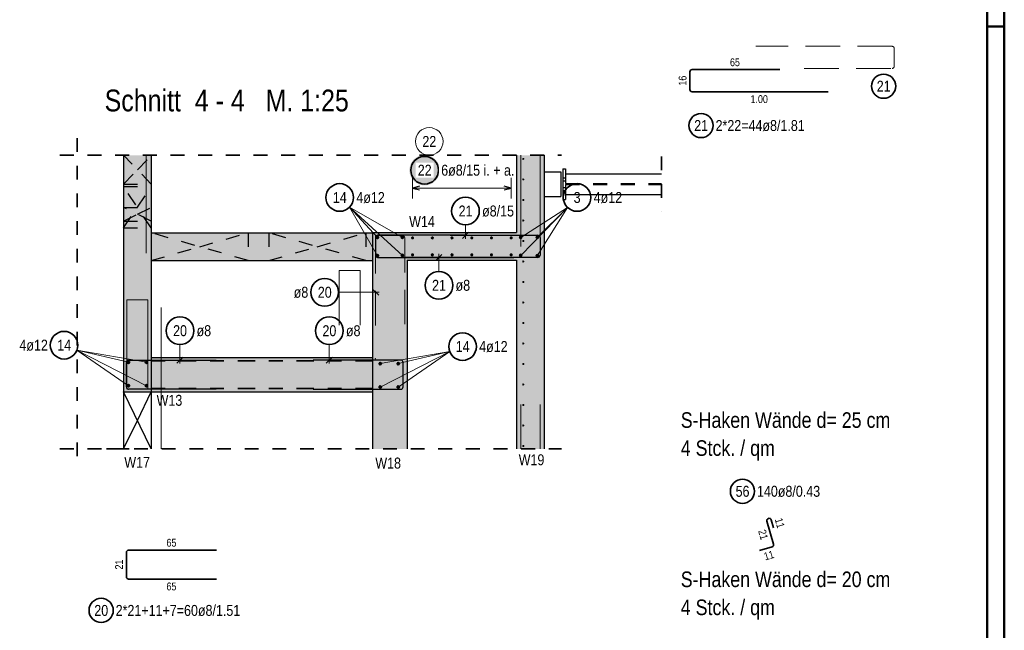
# Model space of a CAD drawing. Header units: millimetres. Extents: x -16 to 44.7, y 0 to 21.2.
# Tile 47 of 49: x 36.6 to 43.8, y 10.5 to 14.9. Entities that reach past the tile are written whole.
import ezdxf

# ---------------------------------------------------------------- set-up
doc = ezdxf.new("R2010")
doc.units = ezdxf.units.MM
doc.linetypes.add('DASHDOT', pattern=[1, 0.5, -0.25, 0, -0.25])
doc.linetypes.add('HIDDEN', pattern=[0.375, 0.25, -0.125])
doc.layers.add('Achsen', color=7, linetype='Continuous', lineweight=20)
doc.layers.add('nplo Bewehrung', color=7, linetype='Continuous', lineweight=20)
doc.styles.add('Arial Narrow', font='ARIALN.TTF')

msp = doc.modelspace()

# ---------------------------------------------------------------- hatches: boundary and pattern name
at = {"lineweight": 13, "true_color": 0xd7ffd7}
for points in [[(37.583388, 13.919633), (37.583388, 12.209015), (37.383388, 12.209015), (37.383388, 13.919633)], [(40.423743, 13.919633), (40.423743, 11.797046), (40.223743, 11.797046), (40.223743, 13.919633)], [(39.433388, 13.361408), (39.433388, 11.797046), (39.183388, 11.797046), (39.183388, 13.361408)], [(40.223743, 13.161408), (39.433388, 13.161408), (39.433388, 13.361408), (40.223743, 13.361408)], [(39.183108, 12.459015), (39.183108, 12.209015), (37.583205, 12.209015), (37.583205, 12.459015)]]:
    msp.add_hatch(color=254, dxfattribs=at).paths.add_polyline_path(points)
at = {"lineweight": 25, "true_color": 0xffffff}
msp.add_hatch(color=7, dxfattribs=at).paths.add_polyline_path([(39.669154, 13.812112), (39.669087, 13.815951), (39.668886, 13.819785), (39.668551, 13.82361), (39.668083, 13.827421), (39.667483, 13.831213), (39.66675, 13.834982), (39.665886, 13.838723), (39.664893, 13.842432), (39.66377, 13.846103), (39.66252, 13.849734), (39.661144, 13.853318), (39.659644, 13.856853), (39.658021, 13.860332), (39.656278, 13.863753), (39.654417, 13.867112), (39.652439, 13.870403), (39.650348, 13.873623), (39.648146, 13.876768), (39.645835, 13.879834), (39.643419, 13.882818), (39.6409, 13.885716), (39.638281, 13.888524), (39.635566, 13.891239), (39.632758, 13.893858), (39.62986, 13.896376), (39.626877, 13.898793), (39.62381, 13.901103), (39.620665, 13.903306), (39.617445, 13.905397), (39.614154, 13.907374), (39.610796, 13.909236), (39.607375, 13.910979), (39.603895, 13.912602), (39.60036, 13.914102), (39.596776, 13.915478), (39.593146, 13.916728), (39.589474, 13.91785), (39.585765, 13.918844), (39.582024, 13.919708), (39.578255, 13.92044), (39.574463, 13.921041), (39.570652, 13.921509), (39.566827, 13.921844), (39.562993, 13.922045), (39.559154, 13.922112), (39.555315, 13.922045), (39.551481, 13.921844), (39.547656, 13.921509), (39.543845, 13.921041), (39.540052, 13.92044), (39.536283, 13.919708), (39.532542, 13.918844), (39.528834, 13.91785), (39.525162, 13.916728), (39.521532, 13.915478), (39.517947, 13.914102), (39.514413, 13.912602), (39.510933, 13.910979), (39.507512, 13.909236), (39.504154, 13.907374), (39.500863, 13.905397), (39.497643, 13.903306), (39.494497, 13.901103), (39.491431, 13.898793), (39.488447, 13.896376), (39.485549, 13.893858), (39.482741, 13.891239), (39.480026, 13.888524), (39.477408, 13.885716), (39.474889, 13.882818), (39.472473, 13.879834), (39.470162, 13.876768), (39.46796, 13.873623), (39.465868, 13.870403), (39.463891, 13.867112), (39.46203, 13.863753), (39.460286, 13.860332), (39.458664, 13.856853), (39.457164, 13.853318), (39.455788, 13.849734), (39.454538, 13.846103), (39.453415, 13.842432), (39.452421, 13.838723), (39.451558, 13.834982), (39.450825, 13.831213), (39.450224, 13.827421), (39.449756, 13.82361), (39.449422, 13.819785), (39.449221, 13.815951), (39.449154, 13.812112), (39.449221, 13.808273), (39.449422, 13.804438), (39.449756, 13.800613), (39.450224, 13.796803), (39.450825, 13.79301), (39.451558, 13.789241), (39.452421, 13.7855), (39.453415, 13.781792), (39.454538, 13.77812), (39.455788, 13.774489), (39.457164, 13.770905), (39.458664, 13.767371), (39.460286, 13.763891), (39.46203, 13.76047), (39.463891, 13.757112), (39.465868, 13.75382), (39.46796, 13.7506), (39.470162, 13.747455), (39.472473, 13.744389), (39.474889, 13.741405), (39.477408, 13.738507), (39.480026, 13.735699), (39.482741, 13.732984), (39.485549, 13.730366), (39.488447, 13.727847), (39.491431, 13.72543), (39.494497, 13.72312), (39.497643, 13.720917), (39.500863, 13.718826), (39.504154, 13.716849), (39.507512, 13.714987), (39.510933, 13.713244), (39.514413, 13.711622), (39.517947, 13.710121), (39.521532, 13.708745), (39.525162, 13.707495), (39.528834, 13.706373), (39.532542, 13.705379), (39.536283, 13.704515), (39.540052, 13.703783), (39.543845, 13.703182), (39.547656, 13.702714), (39.551481, 13.70238), (39.555315, 13.702179), (39.559154, 13.702112), (39.562993, 13.702179), (39.566827, 13.70238), (39.570652, 13.702714), (39.574463, 13.703182), (39.578255, 13.703783), (39.582024, 13.704515), (39.585765, 13.705379), (39.589474, 13.706373), (39.593146, 13.707495), (39.596776, 13.708745), (39.60036, 13.710121), (39.603895, 13.711622), (39.607375, 13.713244), (39.610796, 13.714987), (39.614154, 13.716849), (39.617445, 13.718826), (39.620665, 13.720917), (39.62381, 13.72312), (39.626877, 13.72543), (39.62986, 13.727847), (39.632758, 13.730366), (39.635566, 13.732984), (39.638281, 13.735699), (39.6409, 13.738507), (39.643419, 13.741405), (39.645835, 13.744389), (39.648146, 13.747455), (39.650348, 13.7506), (39.652439, 13.75382), (39.654417, 13.757112), (39.656278, 13.76047), (39.658021, 13.763891), (39.659644, 13.767371), (39.661144, 13.770905), (39.66252, 13.774489), (39.66377, 13.77812), (39.664893, 13.781792), (39.665886, 13.7855), (39.66675, 13.789241), (39.667483, 13.79301), (39.668083, 13.796803), (39.668551, 13.800613), (39.668886, 13.804438)])
at = {"lineweight": 13, "true_color": 0xf08e8e}
msp.add_hatch(color=11, dxfattribs=at).paths.add_polyline_path([(39.183108, 13.359015), (39.183108, 13.159015), (37.583205, 13.159015), (37.583205, 13.359015)])

# ---------------------------------------------------------------- linework, layer by layer
at = {"color": 4, "linetype": 'Continuous', "lineweight": 50}
for p, q in [((43.75, 0), (43.75, 21.025)), ((43.625, 0.125), (43.625, 20.9)), ((43.75, 14.85), (43.625, 14.85))]:
    msp.add_line(p, q, dxfattribs=at)
at = {"color": 6, "linetype": 'HIDDEN', "lineweight": 13}
for p, q in [((42.938249, 14.707797), (41.954249, 14.707797)), ((42.954249, 14.563797), (42.954249, 14.691797)), ((42.304249, 14.547797), (42.938249, 14.547797)), ((39.205247, 12.689155), (39.205247, 13.323155)), ((39.221247, 13.339155), (39.399247, 13.339155)), ((39.415247, 13.323155), (39.415247, 12.689155))]:
    msp.add_line(p, q, dxfattribs=at)
at = {"color": 2, "linetype": 'Continuous', "lineweight": 35}
for p, q in [((41.477203, 14.523014), (41.477203, 14.395014)), ((42.127203, 14.539014), (41.493203, 14.539014)), ((41.493203, 14.379014), (42.477203, 14.379014)), ((42.03401, 11.275569), (42.081741, 11.109284)), ((42.081349, 11.227011), (42.06476, 11.284425)), ((37.403593, 10.872056), (37.403593, 11.050056)), ((37.419593, 11.066056), (38.053593, 11.066056)), ((42.070776, 11.08949), (41.980425, 11.063556)), ((38.053593, 10.856056), (37.419593, 10.856056))]:
    msp.add_line(p, q, dxfattribs=at)
at = {"color": 2, "linetype": 'HIDDEN', "lineweight": 35, "ltscale": 0.25}
for p, q in [((37.047898, 14.044633), (37.047898, 11.672046)), ((36.922898, 13.919633), (40.548743, 13.919633)), ((41.27194, 13.911384), (41.27194, 13.511384)), ((36.922898, 11.797046), (37.508388, 11.797046)), ((37.258388, 11.797046), (40.548743, 11.797046))]:
    msp.add_line(p, q, dxfattribs=at)
at = {"color": 3, "linetype": 'Continuous', "lineweight": 25}
for p, q in [((37.383388, 13.919633), (37.383388, 12.209015)), ((37.583388, 13.919633), (37.583388, 12.209015)), ((40.423743, 13.919633), (40.423743, 11.797046)), ((40.558443, 13.821384), (40.578443, 13.821384)), ((40.558443, 13.821384), (40.558443, 13.601384)), ((40.578443, 13.821384), (40.578443, 13.786384)), ((40.423743, 13.801384), (40.543743, 13.801384)), ((40.543743, 13.801384), (40.543743, 13.621384)), ((40.578443, 13.786384), (41.27194, 13.786384)), ((39.522388, 13.696802), (39.472388, 13.683405)), ((39.472388, 13.683405), (39.522388, 13.670007)), ((40.184743, 13.683405), (40.134743, 13.696802)), ((40.134743, 13.670007), (40.184743, 13.683405)), ((40.423743, 13.621384), (40.543743, 13.621384)), ((40.558443, 13.601384), (40.578443, 13.601384)), ((40.578443, 13.636384), (41.27194, 13.636384)), ((40.578443, 13.636384), (40.578443, 13.601384)), ((37.583205, 13.359015), (39.183108, 13.359015)), ((37.583205, 13.359015), (37.583205, 13.159015)), ((39.183108, 13.359015), (39.183108, 13.159015)), ((39.183388, 13.361408), (39.433388, 13.361408)), ((39.183388, 13.361408), (39.183388, 11.797046)), ((39.203388, 13.325408), (39.203388, 13.197408)), ((39.853388, 13.341408), (39.219388, 13.341408)), ((39.433388, 13.361408), (40.223743, 13.361408)), ((39.743381, 13.341408), (40.377381, 13.341408)), ((39.832587, 13.319311), (39.876781, 13.363506)), ((40.393381, 13.325408), (40.393381, 13.197408)), ((39.219388, 13.181408), (40.203388, 13.181408)), ((40.377381, 13.181408), (39.393381, 13.181408)), ((39.684855, 13.203506), (39.640661, 13.159311)), ((37.583205, 13.159015), (39.183108, 13.159015)), ((39.433388, 13.161408), (40.223743, 13.161408)), ((39.433388, 13.161408), (39.433388, 11.797046)), ((40.223743, 13.161408), (40.223743, 11.797046)), ((39.227344, 12.907601), (39.18315, 12.951795)), ((37.583205, 12.459015), (39.183108, 12.459015)), ((37.583205, 12.459015), (37.583205, 12.209015)), ((37.768426, 12.416918), (37.81262, 12.461112)), ((38.84828, 12.416918), (38.892474, 12.461112)), ((39.183108, 12.459015), (39.183108, 12.209015)), ((37.403388, 12.245015), (37.403388, 12.423015)), ((37.419388, 12.439015), (38.053388, 12.439015)), ((39.3873, 12.439015), (38.7533, 12.439015)), ((39.4033, 12.245015), (39.4033, 12.423015)), ((37.383388, 12.209015), (37.583388, 12.209015)), ((37.383388, 12.209015), (37.383388, 11.797046)), ((38.053388, 12.229015), (37.419388, 12.229015)), ((37.583388, 12.209015), (39.183108, 12.209015)), ((37.583388, 12.209015), (37.583388, 11.797046)), ((38.7533, 12.229015), (39.3873, 12.229015))]:
    msp.add_line(p, q, dxfattribs=at)
at = {"color": 5, "linetype": 'Continuous', "lineweight": 18}
for p, q in [((39.472388, 13.758405), (39.472388, 13.608405)), ((40.184743, 13.608405), (40.184743, 13.758405)), ((40.184743, 13.683405), (39.472388, 13.683405)), ((39.218388, 13.326408), (39.016647, 13.544509)), ((39.218205, 13.194015), (39.016647, 13.544509)), ((39.398388, 13.196408), (39.016647, 13.544509)), ((39.398388, 13.326408), (39.016647, 13.544509)), ((40.253743, 13.196408), (40.591355, 13.543639)), ((40.253743, 13.326408), (40.591355, 13.543639)), ((40.373743, 13.326408), (40.591355, 13.543639)), ((40.373926, 13.194015), (40.591355, 13.543639)), ((39.854684, 13.417134), (39.854684, 13.316408)), ((39.662758, 13.080044), (39.662758, 13.206408)), ((38.936756, 12.929698), (39.230247, 12.929698)), ((37.790523, 12.552046), (37.790523, 12.414015)), ((38.870377, 12.551602), (38.870377, 12.414015)), ((37.548205, 12.424015), (37.046132, 12.510997)), ((37.418205, 12.424015), (37.046132, 12.510997)), ((37.418205, 12.254015), (37.046132, 12.510997)), ((37.548205, 12.254015), (37.046132, 12.510997)), ((39.238388, 12.414015), (39.74046, 12.500997)), ((39.238388, 12.244015), (39.74046, 12.500997)), ((39.368388, 12.414015), (39.74046, 12.500997)), ((39.368388, 12.244015), (39.74046, 12.500997))]:
    msp.add_line(p, q, dxfattribs=at)
at = {"color": 3, "linetype": 'HIDDEN', "lineweight": 25, "ltscale": 0.25}
for p, q in [((40.558443, 13.757885), (40.578443, 13.757884)), ((40.558443, 13.757885), (40.578443, 13.757884)), ((40.578443, 13.786384), (40.578443, 13.714934)), ((37.383388, 13.711989), (37.583388, 13.711989)), ((37.383388, 13.694538), (37.583388, 13.694538)), ((40.558443, 13.734884), (40.578443, 13.734884)), ((40.558443, 13.734884), (40.578443, 13.734884)), ((40.558443, 13.687885), (40.578443, 13.687884)), ((40.558443, 13.687885), (40.578443, 13.687884)), ((40.578443, 13.714934), (41.27194, 13.714934)), ((40.578443, 13.707834), (40.578443, 13.636384)), ((40.578443, 13.707834), (41.27194, 13.707834)), ((40.558443, 13.664884), (40.578443, 13.664884)), ((40.558443, 13.664884), (40.578443, 13.664884)), ((37.383388, 13.543538), (37.583388, 13.543538)), ((37.383388, 13.443538), (37.583388, 13.443538)), ((37.383388, 13.394538), (37.583388, 13.394538)), ((38.283205, 13.359015), (38.283205, 13.159015)), ((38.433108, 13.359015), (38.433108, 13.159015)), ((39.133108, 13.359015), (39.133108, 13.159015))]:
    msp.add_line(p, q, dxfattribs=at)
at = {"color": 2, "linetype": 'DASHDOT', "lineweight": 35, "ltscale": 0.25}
for p, q in [((39.183388, 12.434015), (37.583205, 12.434015)), ((39.183388, 12.234015), (37.583205, 12.234015))]:
    msp.add_line(p, q, dxfattribs=at)
at = {"color": 2, "linetype": 'Continuous', "lineweight": 35}
for centre, radius in [((42.877253, 14.419267), 0.0875), ((41.55769, 14.134994), 0.0875), ((39.559154, 13.812112), 0.1), ((38.945603, 13.614884), 0.1), ((40.661527, 13.614884), 0.1), ((39.854684, 13.517134), 0.1), ((38.836756, 12.929698), 0.1), ((39.662758, 12.980044), 0.1), ((37.790523, 12.652046), 0.1), ((38.870377, 12.651602), 0.1), ((36.952927, 12.547228), 0.1), ((39.833666, 12.537228), 0.1), ((41.857091, 11.490957), 0.0875), ((37.220796, 10.629713), 0.0875)]:
    msp.add_circle(centre, radius, dxfattribs=at)
at = {"color": 9, "linetype": 'Continuous', "lineweight": 0}
for centre, radius in [((39.592651, 14.019964), 0.1), ((40.423743, 13.361408), 0.00111), ((39.183388, 12.459015), 0.00111), ((39.203388, 12.449015), 0.00111), ((39.183388, 12.209015), 0.00111)]:
    msp.add_circle(centre, radius, dxfattribs=at)
at = {"color": 4, "linetype": 'Continuous', "lineweight": 50}
for centre, radius in [((39.218388, 13.326408), 0.006), ((39.218388, 13.326408), 0.006), ((39.218388, 13.326408), 0.0054), ((39.218388, 13.326408), 0.0042), ((39.218388, 13.326408), 0.003), ((39.218388, 13.326408), 0.0018), ((39.218388, 13.326408), 0.0006), ((39.398388, 13.326408), 0.006), ((39.398388, 13.326408), 0.006), ((39.398388, 13.326408), 0.0054), ((39.398388, 13.326408), 0.0042), ((39.398388, 13.326408), 0.003), ((39.398388, 13.326408), 0.0018), ((39.398388, 13.326408), 0.0006), ((39.472388, 13.322408), 0.004), ((39.472388, 13.322408), 0.004), ((39.472388, 13.322408), 0.0036), ((39.472388, 13.322408), 0.0028), ((39.472388, 13.322408), 0.002), ((39.472388, 13.322408), 0.0012), ((39.472388, 13.322408), 0.0004), ((39.614859, 13.322408), 0.004), ((39.614859, 13.322408), 0.004), ((39.614859, 13.322408), 0.0036), ((39.614859, 13.322408), 0.0028), ((39.614859, 13.322408), 0.002), ((39.614859, 13.322408), 0.0012), ((39.614859, 13.322408), 0.0004), ((39.75733, 13.322408), 0.004), ((39.75733, 13.322408), 0.004), ((39.75733, 13.322408), 0.0036), ((39.75733, 13.322408), 0.0028), ((39.75733, 13.322408), 0.002), ((39.75733, 13.322408), 0.0012), ((39.75733, 13.322408), 0.0004), ((39.8998, 13.322408), 0.004), ((39.8998, 13.322408), 0.004), ((39.8998, 13.322408), 0.0036), ((39.8998, 13.322408), 0.0028), ((39.8998, 13.322408), 0.002), ((39.8998, 13.322408), 0.0012), ((39.8998, 13.322408), 0.0004), ((40.042271, 13.322408), 0.004), ((40.042271, 13.322408), 0.004), ((40.042271, 13.322408), 0.0036), ((40.042271, 13.322408), 0.0028), ((40.042271, 13.322408), 0.002), ((40.042271, 13.322408), 0.0012), ((40.042271, 13.322408), 0.0004), ((40.184742, 13.322408), 0.004), ((40.184742, 13.322408), 0.004), ((40.184742, 13.322408), 0.0036), ((40.184742, 13.322408), 0.0028), ((40.184742, 13.322408), 0.002), ((40.184742, 13.322408), 0.0012), ((40.184742, 13.322408), 0.0004), ((40.253743, 13.326408), 0.006), ((40.253743, 13.326408), 0.006), ((40.253743, 13.326408), 0.0054), ((40.253743, 13.326408), 0.0042), ((40.253743, 13.326408), 0.003), ((40.253743, 13.326408), 0.0018), ((40.253743, 13.326408), 0.0006), ((40.373743, 13.326408), 0.006), ((40.373743, 13.326408), 0.006), ((40.373743, 13.326408), 0.0054), ((40.373743, 13.326408), 0.0042), ((40.373743, 13.326408), 0.003), ((40.373743, 13.326408), 0.0018), ((40.373743, 13.326408), 0.0006), ((39.218205, 13.194015), 0.006), ((39.218205, 13.194015), 0.006), ((39.218205, 13.194015), 0.0054), ((39.218205, 13.194015), 0.0042), ((39.218205, 13.194015), 0.003), ((39.218205, 13.194015), 0.0018), ((39.218205, 13.194015), 0.0006), ((39.398388, 13.196408), 0.006), ((39.398388, 13.196408), 0.006), ((39.398388, 13.196408), 0.0054), ((39.398388, 13.196408), 0.0042), ((39.398388, 13.196408), 0.003), ((39.398388, 13.196408), 0.0018), ((39.398388, 13.196408), 0.0006), ((39.472388, 13.200408), 0.004), ((39.472388, 13.200408), 0.004), ((39.472388, 13.200408), 0.0036), ((39.472388, 13.200408), 0.0028), ((39.472388, 13.200408), 0.002), ((39.472388, 13.200408), 0.0012), ((39.472388, 13.200408), 0.0004), ((39.614859, 13.200408), 0.004), ((39.614859, 13.200408), 0.004), ((39.614859, 13.200408), 0.0036), ((39.614859, 13.200408), 0.0028), ((39.614859, 13.200408), 0.002), ((39.614859, 13.200408), 0.0012), ((39.614859, 13.200408), 0.0004), ((39.75733, 13.200408), 0.004), ((39.75733, 13.200408), 0.004), ((39.75733, 13.200408), 0.0036), ((39.75733, 13.200408), 0.0028), ((39.75733, 13.200408), 0.002), ((39.75733, 13.200408), 0.0012), ((39.75733, 13.200408), 0.0004), ((39.899801, 13.200408), 0.004), ((39.899801, 13.200408), 0.004), ((39.899801, 13.200408), 0.0036), ((39.899801, 13.200408), 0.0028), ((39.899801, 13.200408), 0.002), ((39.899801, 13.200408), 0.0012), ((39.899801, 13.200408), 0.0004), ((40.042272, 13.200408), 0.004), ((40.042272, 13.200408), 0.004), ((40.042272, 13.200408), 0.0036), ((40.042272, 13.200408), 0.0028), ((40.042272, 13.200408), 0.002), ((40.042272, 13.200408), 0.0012), ((40.042272, 13.200408), 0.0004), ((40.184743, 13.200408), 0.004), ((40.184743, 13.200408), 0.004), ((40.184743, 13.200408), 0.0036), ((40.184743, 13.200408), 0.0028), ((40.184743, 13.200408), 0.002), ((40.184743, 13.200408), 0.0012), ((40.184743, 13.200408), 0.0004), ((40.253743, 13.196408), 0.006), ((40.253743, 13.196408), 0.006), ((40.253743, 13.196408), 0.0054), ((40.253743, 13.196408), 0.0042), ((40.253743, 13.196408), 0.003), ((40.253743, 13.196408), 0.0018), ((40.253743, 13.196408), 0.0006), ((40.373926, 13.194015), 0.006), ((40.373926, 13.194015), 0.006), ((40.373926, 13.194015), 0.0054), ((40.373926, 13.194015), 0.0042), ((40.373926, 13.194015), 0.003), ((40.373926, 13.194015), 0.0018), ((40.373926, 13.194015), 0.0006), ((37.418205, 12.424015), 0.006), ((37.418205, 12.424015), 0.006), ((37.418205, 12.424015), 0.0054), ((37.418205, 12.424015), 0.0042), ((37.418205, 12.424015), 0.003), ((37.418205, 12.424015), 0.0018), ((37.418205, 12.424015), 0.0006), ((37.548205, 12.424015), 0.006), ((37.548205, 12.424015), 0.006), ((37.548205, 12.424015), 0.0054), ((37.548205, 12.424015), 0.0042), ((37.548205, 12.424015), 0.003), ((37.548205, 12.424015), 0.0018), ((37.548205, 12.424015), 0.0006), ((39.238388, 12.414015), 0.006), ((39.238388, 12.414015), 0.006), ((39.238388, 12.414015), 0.0054), ((39.238388, 12.414015), 0.0042), ((39.238388, 12.414015), 0.003), ((39.238388, 12.414015), 0.0018), ((39.238388, 12.414015), 0.0006), ((39.368388, 12.414015), 0.006), ((39.368388, 12.414015), 0.006), ((39.368388, 12.414015), 0.0054), ((39.368388, 12.414015), 0.0042), ((39.368388, 12.414015), 0.003), ((39.368388, 12.414015), 0.0018), ((39.368388, 12.414015), 0.0006), ((37.418205, 12.254015), 0.006), ((37.418205, 12.254015), 0.006), ((37.418205, 12.254015), 0.0054), ((37.418205, 12.254015), 0.0042), ((37.418205, 12.254015), 0.003), ((37.418205, 12.254015), 0.0018), ((37.418205, 12.254015), 0.0006), ((37.548205, 12.254015), 0.006), ((37.548205, 12.254015), 0.006), ((37.548205, 12.254015), 0.0054), ((37.548205, 12.254015), 0.0042), ((37.548205, 12.254015), 0.003), ((37.548205, 12.254015), 0.0018), ((37.548205, 12.254015), 0.0006), ((39.238388, 12.244015), 0.006), ((39.238388, 12.244015), 0.006), ((39.238388, 12.244015), 0.0054), ((39.238388, 12.244015), 0.0042), ((39.238388, 12.244015), 0.003), ((39.238388, 12.244015), 0.0018), ((39.238388, 12.244015), 0.0006), ((39.368388, 12.244015), 0.006), ((39.368388, 12.244015), 0.006), ((39.368388, 12.244015), 0.0054), ((39.368388, 12.244015), 0.0042), ((39.368388, 12.244015), 0.003), ((39.368388, 12.244015), 0.0018), ((39.368388, 12.244015), 0.0006)]:
    msp.add_circle(centre, radius, dxfattribs=at)
at = {"color": 6, "linetype": 'HIDDEN', "lineweight": 13}
for centre, start, end in [((42.938249, 14.691797), 0, 90), ((42.938249, 14.563797), 270, 0), ((39.221247, 13.323155), 90, 180), ((39.399247, 13.323155), 0, 90)]:
    msp.add_arc(centre, 0.016, start, end, dxfattribs=at)
at = {"color": 2, "linetype": 'Continuous', "lineweight": 35}
for centre, start, end in [((41.493203, 14.523014), 90, 180), ((41.493203, 14.395014), 180, 270), ((42.049389, 11.279983), 16.1157507, 196.0157507), ((42.066362, 11.104869), 286.0157507, 16.0157507), ((37.419593, 11.050056), 90, 180), ((37.419593, 10.872056), 180, 270)]:
    msp.add_arc(centre, 0.016, start, end, dxfattribs=at)
at = {"color": 3, "linetype": 'Continuous', "lineweight": 25}
for centre, start, end in [((39.219388, 13.325408), 90, 180), ((40.377381, 13.325408), 0, 90), ((39.219388, 13.197408), 180, 270), ((40.377381, 13.197408), 270, 0), ((37.419388, 12.423015), 90, 180), ((39.3873, 12.423015), 0, 90), ((37.419388, 12.245015), 180, 270), ((39.3873, 12.245015), 270, 0)]:
    msp.add_arc(centre, 0.016, start, end, dxfattribs=at)
at = {"layer": 'Achsen', "color": 3, "linetype": 'HIDDEN', "lineweight": 25, "ltscale": 0.25}
for p, q in [((37.583388, 13.711989), (37.383388, 13.919633)), ((37.483388, 13.815811), (37.583388, 13.919633)), ((37.383388, 13.711989), (37.483388, 13.815811)), ((37.583388, 13.394538), (37.383388, 13.694538)), ((37.483388, 13.544538), (37.583388, 13.694538)), ((37.383388, 13.394538), (37.483388, 13.544538)), ((37.583388, 13.443538), (37.383388, 13.543538)), ((37.483388, 13.493538), (37.583388, 13.543538)), ((37.383388, 13.443538), (37.483388, 13.493538)), ((38.283205, 13.159015), (37.583205, 13.359015)), ((37.933205, 13.259015), (38.283205, 13.359015)), ((39.133108, 13.159015), (38.433108, 13.359015)), ((38.783108, 13.259015), (39.133108, 13.359015)), ((37.583205, 13.159015), (37.933205, 13.259015)), ((38.433108, 13.159015), (38.783108, 13.259015))]:
    msp.add_line(p, q, dxfattribs=at)
at = {"layer": 'Achsen', "color": 3, "linetype": 'Continuous', "lineweight": 25}
for p, q in [((37.583388, 11.797046), (37.383388, 12.209015)), ((37.483388, 12.003031), (37.583388, 12.209015)), ((37.383388, 11.797046), (37.483388, 12.003031))]:
    msp.add_line(p, q, dxfattribs=at)
at = {"layer": 'nplo Bewehrung', "color": 9, "linetype": 'Continuous', "lineweight": 0}
for p, q in [((37.547388, 13.212241), (37.547388, 13.919633)), ((37.547388, 13.723408), (37.547388, 13.919633)), ((40.393955, 13.259678), (40.393955, 13.919633)), ((39.09376, 13.087665), (38.94176, 13.087665)), ((38.94176, 13.087665), (38.94176, 12.691665)), ((39.09376, 12.691665), (39.09376, 13.087665)), ((37.407388, 12.229015), (37.407388, 12.875015)), ((37.407388, 12.875015), (37.559388, 12.875015)), ((37.559388, 12.875015), (37.559388, 12.229015)), ((37.654844, 11.797046), (37.654844, 12.819015)), ((40.255593, 11.797046), (40.255593, 12.117548)), ((40.393955, 11.797046), (40.393955, 12.117548))]:
    msp.add_line(p, q, dxfattribs=at)
for centre in [(40.272743, 13.597083), (40.272743, 13.597083), (40.272743, 13.448872), (40.272743, 13.448872), (40.272743, 13.300661), (40.272743, 13.300661), (40.272743, 13.15245), (40.272743, 13.15245), (40.272743, 13.004239), (40.272743, 13.004239), (40.272743, 12.856028), (40.272743, 12.856028), (40.272743, 12.707817), (40.272743, 12.707817), (40.272743, 12.559606), (40.272743, 12.559606), (40.272743, 12.411395), (40.272743, 12.411395), (40.272743, 12.263184), (40.272743, 12.263184), (40.272743, 12.114972), (40.272743, 12.114972), (40.272743, 11.966761), (40.272743, 11.966761), (40.272743, 11.81855), (40.272743, 11.81855)]:
    msp.add_circle(centre, 0.004, dxfattribs=at)

# ---------------------------------------------------------------- texts
at = {"color": 1, "lineweight": 70, "style": 'Arial Narrow'}
msp.add_text('Schnitt  4 - 4   M. 1:25', height=0.1575, dxfattribs=at).set_placement((37.246134, 14.237345))
at = {"color": 2, "lineweight": 35, "style": 'Arial Narrow'}
for s, p in [('W14', (39.447424, 13.401107)), ('W13', (37.621917, 12.109398)), ('W19', (40.239547, 11.679497)), ('W17', (37.388333, 11.660622)), ('W18', (39.202889, 11.655531))]:
    msp.add_text(s, height=0.07875, dxfattribs=at).set_placement(p)
at = {"color": 4, "lineweight": 50, "style": 'Arial Narrow'}
for s, p in [('S-Haken Wände d= 25 cm', (41.410976, 11.949665)), ('4 Stck. / qm', (41.410976, 11.747165)), ('S-Haken Wände d= 20 cm', (41.410976, 10.798429)), ('4 Stck. / qm', (41.410976, 10.595929))]:
    msp.add_text(s, height=0.1125, dxfattribs=at).set_placement(p)
at = {"color": 3, "lineweight": 25, "char_height": 0.05625, "attachment_point": 1, "line_spacing_factor": 0.9, "style": 'Arial Narrow'}
for s, insert in [('65', (41.766766, 14.620264)), ('1.00', (41.915328, 14.354014)), ('65', (37.693156, 11.147306)), ('65', (37.693156, 10.831056))]:
    msp.add_mtext(s, dxfattribs=dict(at, insert=insert))
for s, insert, rotation in [('16', (41.395953, 14.423576), 90), ('11', (42.143825, 11.30359), 286.1157507), ('21', (42.024069, 11.219591), 286.0157507), ('11', (42.006126, 11.044923), 16.0157507), ('21', (37.322343, 10.925619), 90)]:
    msp.add_mtext(s, dxfattribs=dict(at, insert=insert, rotation=rotation))
at = {"color": 2, "lineweight": 35, "char_height": 0.07875, "attachment_point": 1, "line_spacing_factor": 0.9, "style": 'Arial Narrow'}
for s, insert in [('21', (42.827641, 14.458642)), ('21', (41.508077, 14.174369)), ('2*22=44ø8/1.81', (41.66269, 14.174369)), ('14', (38.895991, 13.654259)), ('4ø12', (39.065603, 13.654259)), ('3', (40.636721, 13.654259)), ('4ø12', (40.781527, 13.654259)), ('21', (39.805071, 13.556509)), ('ø8/15', (39.974684, 13.556509)), ('ø8', (38.612806, 12.969073)), ('20', (38.787143, 12.969073)), ('21', (39.613145, 13.019419)), ('ø8', (39.782758, 13.019419)), ('20', (37.740911, 12.691421)), ('ø8', (37.910523, 12.691421)), ('20', (38.820764, 12.690977)), ('ø8', (38.990377, 12.690977)), ('4ø12', (36.629752, 12.586603)), ('14', (36.903314, 12.586603)), ('14', (39.784054, 12.576603)), ('4ø12', (39.953666, 12.576603)), ('56', (41.807479, 11.530332)), ('140ø8/0.43', (41.962091, 11.530332)), ('20', (37.171183, 10.669088)), ('2*21+11+7=60ø8/1.51', (37.325796, 10.669088))]:
    msp.add_mtext(s, dxfattribs=dict(at, insert=insert))
at = {"color": 9, "lineweight": 0, "insert": (39.543038, 14.059339), "char_height": 0.07875, "attachment_point": 1, "line_spacing_factor": 0.9, "style": 'Arial Narrow'}
msp.add_mtext('22', dxfattribs=at)

# ---------------------------------------------------------------- next in the draw order: texts
at = {"color": 2, "lineweight": 35, "char_height": 0.07875, "attachment_point": 1, "line_spacing_factor": 0.9, "style": 'Arial Narrow', "bg_fill": 3, "box_fill_scale": 1.2, "bg_fill_color": 256, "bg_fill_true_color": 13158600, "bg_fill_transparency": 0}
for s, insert in [('22', (39.509541, 13.851487)), ('6ø8/15 i. + a.', (39.679154, 13.851487))]:
    msp.add_mtext(s, dxfattribs=dict(at, insert=insert))

# ---------------------------------------------------------------- next in the draw order: linework, layer by layer
at = {"color": 3, "linetype": 'Continuous', "lineweight": 25}
msp.add_line((40.223743, 13.919633), (40.223743, 13.361408), dxfattribs=at)
at = {"layer": 'nplo Bewehrung', "color": 9, "linetype": 'Continuous', "lineweight": 0}
msp.add_line((40.255593, 13.259678), (40.255593, 13.919633), dxfattribs=at)
for centre in [(40.272743, 13.893505), (40.272743, 13.893505), (40.272743, 13.745294), (40.272743, 13.745294)]:
    msp.add_circle(centre, 0.004, dxfattribs=at)

doc.saveas('drawing.dxf')
